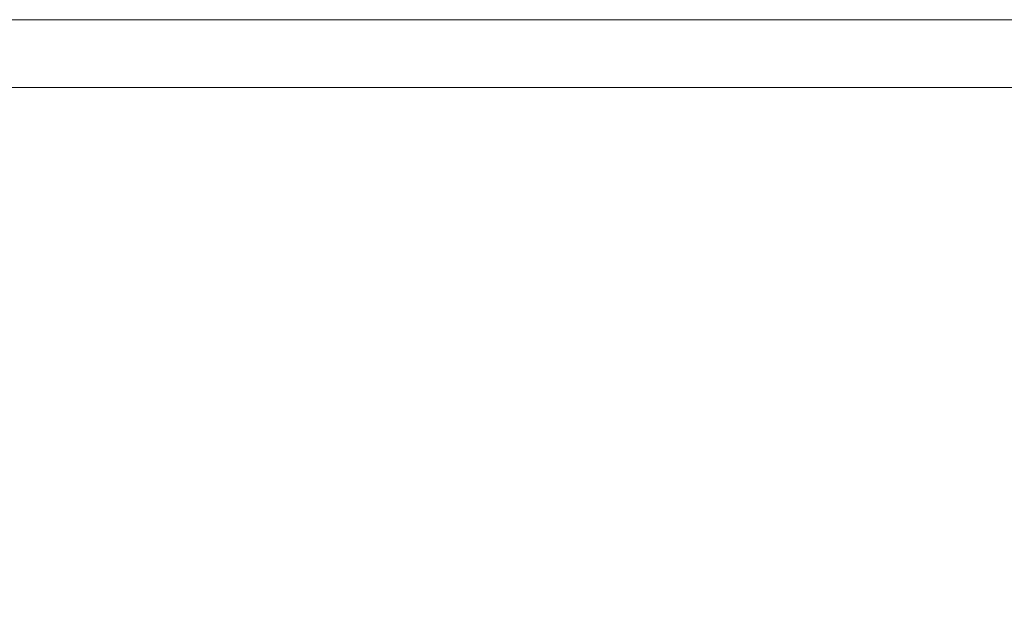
# Model space of a CAD drawing. Header units: millimetres. Extents: x 2215 to 12087, y 6991 to 11359.
# Tile 25 of 26: x 5610 to 6629, y 10586 to 11191. Entities that reach past the tile are written whole.
import ezdxf

# ---------------------------------------------------------------- set-up
doc = ezdxf.new("R2010")
doc.units = ezdxf.units.MM
doc.layers.add('A_opisy', color=81, linetype='Continuous', lineweight=13)
doc.layers.add('A_ściany istniejące hatch', color=82, linetype='Continuous', lineweight=9)

msp = doc.modelspace()

# ---------------------------------------------------------------- hatches: boundary and pattern name
at = {"layer": 'A_ściany istniejące hatch', "lineweight": 13, "true_color": 0x000000}
h = msp.add_hatch(dxfattribs=at)
h.set_pattern_fill('NET', color=18, scale=250, angle=45)
h.set_pattern_definition([(45, (37623.19275181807, 4864.106082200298), (-22.09708691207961, 22.09708691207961), []), (135, (37623.19275181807, 4864.106082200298), (-22.09708691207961, -22.09708691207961), [])])
h.paths.add_polyline_path([(5636.561703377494, 10020.42952679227), (5678.561703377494, 10020.42952397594), (5678.561703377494, 9758.429524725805), (5888.561703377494, 9758.429524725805), (5888.561703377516, 9716.429524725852), (5636.561703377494, 9716.429524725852)], flags=16)
h.paths.add_polyline_path([(6230.563354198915, 9744.429524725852), (6230.563354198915, 9684.429524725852), (6110.561703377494, 9684.429524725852), (6110.561703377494, 9524.429524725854), (6050.561703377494, 9524.429524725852), (6050.561703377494, 9716.429524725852), (6008.561703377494, 9716.429524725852), (6008.561703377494, 9758.429524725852), (6012.561703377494, 9758.429524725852), (6012.561703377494, 10417.42952472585), (5678.561703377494, 10417.42952472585), (5678.561703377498, 10371.42952472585), (5636.561703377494, 10371.42952472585), (5636.561703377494, 10461.42952472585), (6094.561703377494, 10461.42952472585), (6094.561700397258, 10417.42952472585), (6056.561703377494, 10417.42952472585), (6056.561703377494, 9744.429524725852)], flags=17)
h.paths.add_polyline_path([(6834.561703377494, 9744.429524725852), (6976.561703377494, 9744.429524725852), (6976.561703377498, 9806.429524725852), (7020.561703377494, 9806.429524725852), (7020.561703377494, 9521.429527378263), (6960.561703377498, 9521.429527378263), (6960.561703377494, 9684.429524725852), (6834.561703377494, 9684.429524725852)], flags=17)
h.paths.add_polyline_path([(6877.561703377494, 8864.429524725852), (6960.561703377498, 8864.429524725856), (6960.561703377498, 8979.429527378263), (7020.561703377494, 8979.429527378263), (7020.561703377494, 8806.429524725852), (6960.561703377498, 8806.429524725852), (6960.561703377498, 8839.429524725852), (6877.561703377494, 8839.429524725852)], flags=17)
h.paths.add_polyline_path([(6520.561703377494, 9434.429524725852), (6550.561703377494, 9434.429524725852), (6550.561703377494, 9404.429524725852), (6520.561703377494, 9404.429524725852)], flags=17)
h.paths.add_polyline_path([(6520.561703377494, 9140.429524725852), (6550.561703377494, 9140.429524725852), (6550.561703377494, 9170.429524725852), (6520.561703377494, 9170.429524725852)], flags=17)
h.paths.add_polyline_path([(6032.561703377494, 7594.429524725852), (6092.561703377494, 7594.429524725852), (6092.561703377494, 7434.429524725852), (6330.561703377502, 7434.429524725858), (6330.561703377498, 7614.429524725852), (6390.561703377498, 7614.429524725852), (6390.561703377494, 7434.429524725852), (6960.561703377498, 7434.429524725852), (6960.561703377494, 7584.429524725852), (7020.561703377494, 7584.429524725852), (7020.561703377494, 7374.429524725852), (6032.561703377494, 7374.429524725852)])
h.paths.add_polyline_path([(3550.561707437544, 10744.42952472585), (3763.561703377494, 10744.42952707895), (3763.56169834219, 10838.46374156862), (3788.561700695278, 10838.46373539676), (3788.561700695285, 10719.42952472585), (3550.561707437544, 10719.42952472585)], flags=17)
h.paths.add_polyline_path([(4183.561703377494, 10718.77503507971), (4218.561703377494, 10718.77503507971), (4218.561703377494, 10838.46373539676), (4183.561703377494, 10838.46373539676)], flags=17)
h.paths.add_polyline_path([(4473.561703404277, 8894.429524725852), (4543.561691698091, 8894.429524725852), (4543.561691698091, 8834.429524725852), (4473.561703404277, 8834.429524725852)], flags=17)
h.paths.add_polyline_path([(4883.56170340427, 8894.429524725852), (4953.56170340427, 8894.429524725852), (4953.56170340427, 8834.429524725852), (4883.56170340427, 8834.429524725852)], flags=17)
h.paths.add_polyline_path([(5324.561703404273, 8894.429524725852), (5392.561691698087, 8894.429524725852), (5392.561691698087, 8834.429524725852), (5324.561703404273, 8834.429524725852)], flags=17)
h.paths.add_polyline_path([(5527.56170340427, 8894.429524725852), (5608.561691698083, 8894.429524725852), (5608.561691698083, 8834.429524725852), (5527.56170340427, 8834.429524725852)], flags=17)
h.paths.add_polyline_path([(6110.561703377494, 9394.42952066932), (6050.561703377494, 9394.42952066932), (6050.561703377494, 9318.429524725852), (6110.561703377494, 9318.429524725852)], flags=17)
h.paths.add_polyline_path([(5678.561703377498, 10241.42952249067), (5636.561703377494, 10241.42952249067), (5636.561703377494, 10150.42952621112), (5678.561703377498, 10150.42952621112)], flags=16)
h.paths.add_polyline_path([(6224.561703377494, 10461.42952472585), (6358.561703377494, 10461.42952472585), (6358.561703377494, 10417.42952472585), (6224.561703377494, 10417.42952472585)], flags=17)
h.paths.add_polyline_path([(6976.561703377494, 10141.42952673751), (7020.561703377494, 10141.42952673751), (7020.561703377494, 10216.42952472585), (6976.561703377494, 10216.42952472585)], flags=17)
h.paths.add_polyline_path([(6976.561703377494, 9936.429524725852), (7020.561703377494, 9936.429524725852), (7020.561703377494, 10011.42952472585), (6976.561703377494, 10011.42952472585)], flags=17)
h.paths.add_polyline_path([(6960.561703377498, 9315.429529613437), (7020.561703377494, 9315.429529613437), (7020.561703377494, 9391.429527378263), (6960.561703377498, 9391.429527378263)], flags=17)
h.paths.add_polyline_path([(6960.561703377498, 9109.429529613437), (7020.561703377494, 9109.429529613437), (7020.561703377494, 9185.429527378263), (6960.561703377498, 9185.429527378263)], flags=17)
h.paths.add_polyline_path([(6960.561703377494, 8601.42952696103), (7020.561703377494, 8601.42952696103), (7020.561703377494, 8676.429524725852), (6960.561703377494, 8676.429524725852)], flags=17)
h.paths.add_polyline_path([(6960.561703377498, 8396.429526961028), (7020.561703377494, 8396.429526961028), (7020.561703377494, 8471.429524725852), (6960.561703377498, 8471.429524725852)], flags=17)
h.paths.add_polyline_path([(6960.561703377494, 7924.429526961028), (7020.561703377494, 7924.429526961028), (7020.561703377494, 7994.429524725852), (6960.561703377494, 7994.429524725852)], flags=17)
h.paths.add_polyline_path([(7020.561703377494, 7719.429524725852), (6960.561703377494, 7719.429524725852), (6960.561703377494, 7789.429524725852), (7020.561703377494, 7789.429524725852)], flags=17)
h.paths.add_polyline_path([(5735.561703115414, 7834.429524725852), (5805.561703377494, 7834.429524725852), (5805.561703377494, 7774.429524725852), (5735.561703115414, 7774.429524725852)], flags=17)
h.paths.add_polyline_path([(5530.561703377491, 7774.429524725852), (5600.561703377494, 7774.429524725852), (5600.561703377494, 7834.429524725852), (5530.561703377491, 7834.429524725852)], flags=17)
h.paths.add_polyline_path([(5325.561703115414, 7834.429524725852), (5395.561703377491, 7834.429524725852), (5395.561703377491, 7774.429524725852), (5325.561703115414, 7774.429524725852)], flags=17)
h.paths.add_polyline_path([(5068.561703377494, 7774.429524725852), (5190.561691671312, 7774.429524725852), (5190.561691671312, 7834.429524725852), (5068.561703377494, 7834.429524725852)], flags=17)
h.paths.add_polyline_path([(4863.561703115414, 7834.429524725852), (4933.561703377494, 7834.429524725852), (4933.561703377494, 7774.429524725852), (4863.561703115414, 7774.429524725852)], flags=17)
h.paths.add_polyline_path([(4658.561703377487, 7774.429524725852), (4728.561703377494, 7774.429524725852), (4728.561703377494, 7834.429524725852), (4658.561703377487, 7834.429524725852)], flags=17)
h.paths.add_polyline_path([(4453.561703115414, 7834.429524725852), (4523.561703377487, 7834.429524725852), (4523.561703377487, 7774.429524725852), (4453.561703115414, 7774.429524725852)], flags=17)
h.paths.add_polyline_path([(6342.561703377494, 7834.429524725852), (6256.061703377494, 7834.429524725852), (6256.077114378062, 7774.429524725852), (6330.561703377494, 7774.429524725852), (6330.561703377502, 7724.429524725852), (6390.561703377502, 7724.429524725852), (6390.561703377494, 7967.929524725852), (6342.561703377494, 7967.929524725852)], flags=17)
h.paths.add_polyline_path([(6146.061703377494, 7834.429524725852), (6146.077114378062, 7774.429524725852), (6092.561703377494, 7774.429524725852), (6092.561703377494, 7734.429524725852), (6032.561703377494, 7734.429524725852), (6032.561703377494, 7774.429524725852), (5940.561703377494, 7774.429524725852), (5940.561703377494, 7834.429524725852)], flags=17)
h.paths.add_polyline_path([(4158.561703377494, 7728.429524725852), (4218.561703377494, 7728.429524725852), (4218.561703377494, 7774.429524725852), (4318.561703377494, 7774.429524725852), (4318.561691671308, 7834.429524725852), (4158.561703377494, 7834.429524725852)], flags=17)
h.paths.add_polyline_path([(5948.56170340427, 8894.429524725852), (6050.561703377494, 8894.429524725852), (6050.561703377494, 9188.429524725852), (6110.561703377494, 9188.429520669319), (6110.561703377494, 8864.429524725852), (6127.561703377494, 8864.429524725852), (6127.561703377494, 8839.429524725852), (6110.561703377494, 8839.429524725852), (6110.561703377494, 8484.429524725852), (6137.561703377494, 8484.429524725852), (6137.561703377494, 8404.429524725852), (6110.561703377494, 8404.429524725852), (6110.561703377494, 8184.429524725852), (5935.061703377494, 8184.429524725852), (5935.061703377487, 8232.429524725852), (6070.561703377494, 8232.429524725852), (6070.561703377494, 8834.429524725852), (5948.56170314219, 8834.429524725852)], flags=17)
h.paths.add_polyline_path([(5743.56170340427, 8894.429524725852), (5813.56170340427, 8894.429524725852), (5813.56170340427, 8834.429524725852), (5780.561703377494, 8834.429524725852), (5780.561703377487, 8668.429524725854), (5748.561703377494, 8668.429528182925), (5748.561703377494, 8834.429524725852), (5743.561703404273, 8834.429524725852)], flags=17)
h.paths.add_polyline_path([(5501.561703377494, 8232.429524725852), (5748.561703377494, 8232.429524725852), (5748.561703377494, 8382.429530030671), (5780.561703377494, 8382.429526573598), (5780.56170337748, 8232.429524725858), (5825.061703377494, 8232.429524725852), (5825.061703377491, 8184.429524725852), (5501.561703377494, 8184.429524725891)], flags=17)
h.paths.add_polyline_path([(4512.561703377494, 8232.429524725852), (4512.561703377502, 8184.429524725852), (4752.561703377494, 8184.429524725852), (4752.561703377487, 8232.429524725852), (4748.56170340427, 8232.429524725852), (4748.56170340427, 8324.429524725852), (4720.56170340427, 8324.429524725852), (4720.561703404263, 8232.429524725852)], flags=17)
h.paths.add_polyline_path([(4158.561703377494, 8925.429524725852), (4218.561703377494, 8925.429524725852), (4218.561703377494, 8894.429524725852), (4338.561703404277, 8894.429524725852), (4338.561691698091, 8834.429524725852), (4198.561703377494, 8834.429524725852), (4198.561703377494, 8232.429524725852), (4402.561703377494, 8232.429524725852), (4402.561703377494, 8184.429524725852), (4158.561703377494, 8184.429524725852)], flags=17)
h.paths.add_polyline_path([(4218.561703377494, 9221.844599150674), (4158.561703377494, 9221.844599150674), (4158.561703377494, 9065.429535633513), (4218.561703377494, 9065.429535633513)], flags=17)
h.paths.add_polyline_path([(4218.561703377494, 9436.403087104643), (4158.561703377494, 9436.403087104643), (4158.561703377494, 9356.844601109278), (4218.561703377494, 9356.844601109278)], flags=17)
h.paths.add_polyline_path([(4218.561703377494, 9651.429524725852), (4158.561703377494, 9651.429524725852), (4158.561703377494, 9571.403096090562), (4218.561703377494, 9571.403096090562)], flags=17)
h.paths.add_polyline_path([(4218.561703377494, 9971.429524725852), (4158.561703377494, 9971.429524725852), (4158.561703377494, 9786.429524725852), (4218.561703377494, 9786.429524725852)], flags=17)
h.paths.add_polyline_path([(4218.561703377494, 10176.42952472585), (4158.561703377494, 10176.42952472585), (4158.561703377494, 10106.42953754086), (4218.561703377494, 10106.42953754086)], flags=17)
h.paths.add_polyline_path([(4218.561703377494, 10391.42952472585), (4158.561703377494, 10391.42952472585), (4158.561703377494, 10311.42952472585), (4218.561703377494, 10311.42952472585)], flags=17)
h.paths.add_polyline_path([(3168.561703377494, 10116.54587023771), (3108.561703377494, 10116.54587023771), (3108.561703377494, 10186.52585426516), (3168.561703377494, 10186.52585426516), (3168.561703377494, 10188.42952472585), (3628.561703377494, 10188.42952472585), (3628.561703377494, 10178.42952472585), (3597.461703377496, 10178.42952472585), (3597.461703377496, 10102.42952472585), (3582.461703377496, 10102.42952472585), (3582.461703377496, 10178.42952472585), (3326.561703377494, 10178.42952472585), (3326.561703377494, 10163.42636947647), (3319.561703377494, 10163.42636947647), (3319.561703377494, 10178.42952472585), (3168.561703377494, 10178.42952472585)])
h.paths.add_polyline_path([(3168.561703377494, 10061.42952472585), (3168.561703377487, 10068.42952472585), (3319.561703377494, 10068.42952472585), (3319.561703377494, 10073.42637020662), (3326.561703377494, 10073.42637020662), (3326.561703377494, 10050.94845653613), (3319.561703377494, 10050.94845601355), (3319.561703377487, 10061.42952472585)], flags=17)
h.paths.add_polyline_path([(3108.561703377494, 9981.545870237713), (3168.561703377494, 9981.545870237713), (3168.561703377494, 9951.429524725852), (3319.561703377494, 9951.429524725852), (3319.561703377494, 9960.94845674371), (3326.561703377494, 9960.94845674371), (3326.561703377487, 9951.429524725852), (3582.461703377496, 9951.429524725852), (3582.461703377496, 10007.42952472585), (3597.461703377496, 10007.42952472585), (3597.461703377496, 9951.429524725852), (3625.561703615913, 9951.429524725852), (3625.561703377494, 9936.429524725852), (3168.561703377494, 9936.429524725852), (3168.561703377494, 9911.065886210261), (3108.561703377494, 9911.065886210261)])
h.paths.add_polyline_path([(3108.561703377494, 9781.065886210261), (3168.561703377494, 9781.065886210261), (3168.561703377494, 9736.429524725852), (3760.561703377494, 9736.429524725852), (3760.561703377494, 9753.694879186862), (3808.561703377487, 9753.694879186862), (3808.561703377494, 9424.428694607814), (3760.561703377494, 9424.428694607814), (3760.561703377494, 9696.429524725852), (3168.561703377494, 9696.429524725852), (3168.561703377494, 9618.558378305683), (3108.561703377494, 9618.558378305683)])
h.paths.add_polyline_path([(3108.561703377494, 9278.57839427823), (3168.561703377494, 9278.57839427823), (3168.561703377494, 9256.429524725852), (3760.561703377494, 9256.429524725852), (3760.561703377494, 9314.428694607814), (3808.561703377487, 9314.428694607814), (3808.561703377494, 8917.428694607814), (3760.561703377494, 8917.428694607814), (3760.561703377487, 9231.429524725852), (3168.561703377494, 9231.429524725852), (3168.561703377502, 9208.362109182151), (3108.561703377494, 9208.362109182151)])
h.paths.add_polyline_path([(3108.561703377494, 8864.231440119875), (3168.561703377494, 8864.231440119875), (3168.561703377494, 8794.429524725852), (3760.561703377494, 8794.429524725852), (3760.561703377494, 8807.428694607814), (3808.561703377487, 8807.428694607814), (3808.561703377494, 8748.790455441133), (3760.561703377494, 8748.790455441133), (3760.561703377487, 8751.429524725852), (3168.561703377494, 8751.429524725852), (3168.561703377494, 8699.231440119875), (3108.561703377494, 8699.231440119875)])
h.paths.add_polyline_path([(3108.561703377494, 8564.231440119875), (3168.561703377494, 8564.231440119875), (3168.561703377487, 8509.649263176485), (3227.561703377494, 8509.649263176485), (3227.561703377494, 8651.346943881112), (3236.925484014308, 8651.346943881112), (3236.925482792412, 8645.346943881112), (3233.561703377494, 8645.346943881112), (3233.561703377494, 8509.649263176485), (3330.561703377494, 8509.649263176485), (3330.561703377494, 8645.346943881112), (3325.925482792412, 8645.346943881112), (3325.925482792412, 8651.346943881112), (3341.106911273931, 8651.346943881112), (3341.106911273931, 8645.346943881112), (3336.561703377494, 8645.346943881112), (3336.561703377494, 8509.649263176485), (3433.561703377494, 8509.649263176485), (3433.561703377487, 8645.346943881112), (3430.106911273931, 8645.346943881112), (3430.106910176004, 8651.346943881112), (3439.561703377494, 8651.346943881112), (3439.561703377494, 8616.346943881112), (3443.733391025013, 8616.346943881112), (3443.733391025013, 8610.346943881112), (3439.561703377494, 8610.346943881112), (3439.561703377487, 8509.649263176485), (3607.561703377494, 8509.649263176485), (3607.561703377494, 8610.346943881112), (3532.73339317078, 8610.346943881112), (3532.73339217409, 8616.346943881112), (3613.561703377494, 8616.346943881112), (3613.561703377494, 8509.649263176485), (3760.561703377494, 8509.649263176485), (3760.561703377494, 8638.790455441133), (3808.561703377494, 8638.790455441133), (3808.561703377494, 8491.935586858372), (3760.561703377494, 8491.935586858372), (3760.561703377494, 8494.649263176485), (3613.561703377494, 8494.649263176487), (3613.561703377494, 8452.349261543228), (3607.561703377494, 8452.349263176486), (3607.561703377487, 8494.649263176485), (3168.561703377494, 8494.649263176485), (3108.561703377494, 8494.649263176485)])
h.paths.add_polyline_path([(3108.561703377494, 9413.57839427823), (3168.561703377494, 9413.57839427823), (3168.561703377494, 9483.558378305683), (3108.561703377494, 9483.558378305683)])
h.paths.add_polyline_path([(3108.561703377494, 8999.231440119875), (3168.561703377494, 8999.231440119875), (3168.561703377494, 9073.362109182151), (3108.561703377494, 9073.362109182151)], flags=17)
h.paths.add_polyline_path([(3108.561703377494, 8289.669279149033), (3168.561703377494, 8289.669279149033), (3168.561703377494, 8359.649263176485), (3108.561703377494, 8359.649263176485)], flags=17)
h.paths.add_polyline_path([(3108.561703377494, 8084.689295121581), (3108.561703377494, 8154.669279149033), (3168.561703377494, 8154.669279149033), (3168.561703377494, 8144.669279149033), (3215.561703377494, 8144.669279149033), (3215.561703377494, 8315.649279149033), (3226.772422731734, 8315.649279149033), (3226.772422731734, 8309.649279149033), (3221.561703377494, 8309.649279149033), (3221.561703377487, 8144.669279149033), (3320.561703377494, 8144.669279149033), (3320.561703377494, 8309.649279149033), (3315.772425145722, 8309.649279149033), (3315.772425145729, 8315.649279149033), (3331.073562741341, 8315.649279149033), (3331.073562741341, 8309.649279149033), (3326.561703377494, 8309.649279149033), (3326.561703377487, 8144.669279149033), (3423.561703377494, 8144.669279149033), (3423.561703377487, 8309.649279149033), (3420.073564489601, 8309.649279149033), (3420.073561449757, 8315.649279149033), (3434.10690999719, 8315.649279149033), (3434.106911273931, 8309.649279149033), (3429.561703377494, 8309.649279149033), (3429.561703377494, 8144.669279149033), (3526.561703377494, 8144.669279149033), (3526.561703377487, 8309.649279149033), (3523.106911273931, 8309.649279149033), (3523.106911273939, 8315.649279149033), (3526.561703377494, 8315.649279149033), (3526.561703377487, 8359.649263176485), (3607.561703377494, 8359.649263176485), (3607.561703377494, 8363.349262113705), (3613.561703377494, 8363.349262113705), (3613.561703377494, 8349.321729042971), (3607.561703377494, 8349.321729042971), (3607.561703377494, 8353.649263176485), (3532.561703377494, 8353.649263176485), (3532.561703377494, 8144.669279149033), (3607.561703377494, 8144.669279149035), (3607.561703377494, 8260.321724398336), (3613.561703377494, 8260.321726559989), (3613.561703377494, 8144.669279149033), (3760.561703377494, 8144.669279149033), (3760.561703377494, 8381.935586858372), (3808.561703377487, 8381.93558685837), (3808.561703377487, 7948.129524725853), (3760.561703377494, 7948.129524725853), (3760.561703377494, 8129.669279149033), (3613.561703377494, 8129.669279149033), (3613.561703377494, 8032.159770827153), (3607.561703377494, 8032.159770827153), (3607.561703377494, 8129.669279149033), (3532.561703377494, 8129.669279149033), (3532.561703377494, 7936.829524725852), (3607.561703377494, 7936.829524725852), (3607.561703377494, 7943.159770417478), (3613.561703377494, 7943.159770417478), (3613.561703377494, 7927.129525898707), (3607.561703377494, 7927.129524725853), (3607.561703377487, 7930.829524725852), (3526.561703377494, 7930.829524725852), (3526.561703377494, 8004.429524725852), (3523.106911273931, 8004.429524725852), (3523.106911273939, 8010.429524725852), (3526.561703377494, 8010.429524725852), (3526.561703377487, 8129.669279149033), (3429.561703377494, 8129.669279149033), (3429.561703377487, 8010.429524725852), (3434.106910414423, 8010.429524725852), (3434.106911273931, 8004.429524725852), (3420.073562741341, 8004.429524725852), (3420.073564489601, 8010.429524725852), (3423.561703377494, 8010.429524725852), (3423.561703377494, 8129.669279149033), (3326.561703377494, 8129.669279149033), (3326.561703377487, 8010.429524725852), (3331.073562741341, 8010.429524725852), (3331.073562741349, 8004.429524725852), (3315.772424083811, 8004.429524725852), (3315.772425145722, 8010.429524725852), (3320.561703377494, 8010.429524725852), (3320.561703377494, 8129.669279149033), (3221.561703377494, 8129.669279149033), (3221.561703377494, 8010.429524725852), (3226.772424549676, 8010.429524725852), (3226.772422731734, 8004.429524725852), (3215.561703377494, 8004.429524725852), (3215.561703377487, 8129.669279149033), (3168.561703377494, 8129.669279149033), (3168.561703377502, 8084.689295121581)])
h.paths.add_polyline_path([(3228.561703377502, 7693.429524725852), (3168.561703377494, 7693.429524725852), (3168.561703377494, 7774.429524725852), (3108.561703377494, 7774.429524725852), (3108.561703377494, 7949.689295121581), (3168.561703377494, 7949.689295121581), (3168.561703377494, 7834.429524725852), (3607.561703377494, 7834.429524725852), (3607.561703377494, 7838.129524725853), (3613.561703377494, 7838.12952596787), (3613.561703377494, 7834.429524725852), (3760.561703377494, 7834.429524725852), (3760.561703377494, 7838.129524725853), (3808.561703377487, 7838.129524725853), (3808.561703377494, 7783.429525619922), (3783.561703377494, 7783.429524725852), (3783.561703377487, 7794.429524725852), (3613.561703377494, 7794.429524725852), (3613.561703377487, 7789.689295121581), (3607.561703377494, 7789.689295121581), (3607.561703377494, 7794.429524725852), (3423.561703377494, 7794.429524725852), (3423.561703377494, 7754.176359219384), (3398.561703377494, 7754.176359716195), (3398.561703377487, 7794.429524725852), (3228.561703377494, 7794.429524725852)])
h.paths.add_polyline_path([(3228.561703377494, 7444.429524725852), (3228.561703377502, 7483.429524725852), (3168.561703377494, 7483.429524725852), (3168.561703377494, 7384.429524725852), (4218.561703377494, 7384.429524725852), (4218.561703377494, 7588.429524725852), (4158.561703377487, 7588.429524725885), (4158.561703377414, 7444.429524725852)])
edge = h.paths.add_edge_path()
edge.add_line((6488.561703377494, 10461.42952472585), (6488.561699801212, 10417.42952472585))
edge.add_line((6488.561699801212, 10417.42952472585), (6526.561703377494, 10417.42952472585))
edge.add_line((6526.561703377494, 10417.42952472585), (6526.561703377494, 10267.42952472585))
edge.add_line((6526.561703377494, 10267.42952472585), (6553.561703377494, 10267.42952472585))
edge.add_line((6553.561703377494, 10267.42952472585), (6553.561703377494, 10417.42952472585))
edge.add_line((6553.561703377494, 10417.42952472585), (6976.561703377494, 10417.42952472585))
edge.add_line((6976.561703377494, 10417.42952472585), (6976.561703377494, 10346.42952298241))
edge.add_line((6976.561703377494, 10346.42952298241), (7020.561703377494, 10346.42952472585))
edge.add_line((7020.561703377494, 10346.42952472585), (7020.561703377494, 10461.42952472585))
edge.add_line((7020.561703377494, 10461.42952472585), (6488.561703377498, 10461.42956796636))
edge.add_line((3153.561703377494, 10838.46374156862), (3188.561703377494, 10838.46374156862))
edge.add_line((3188.561703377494, 10838.46374156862), (3188.561710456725, 10744.42952707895))
edge.add_line((3188.561710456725, 10744.42952707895), (3370.561703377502, 10744.42952707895))
edge.add_line((3370.561703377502, 10744.42952707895), (3370.5617075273, 10719.42952472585))
edge.add_line((3370.5617075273, 10719.42952472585), (3153.561703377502, 10719.42952472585))
edge.add_line((3153.561703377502, 10719.42952472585), (3153.561703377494, 10838.46373539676))
edge.add_line((4748.56170340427, 8434.429524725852), (4720.56170340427, 8434.429524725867))
edge.add_line((4720.56170340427, 8434.429524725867), (4720.561703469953, 8719.429524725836))
edge.add_line((4720.561703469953, 8719.429524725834), (4748.561703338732, 8719.429524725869))
edge.add_line((4748.561703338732, 8719.42952472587), (4748.561703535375, 8639.448574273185))
edge.add_line((4748.561703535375, 8639.448574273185), (4748.561703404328, 8547.820967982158))
edge.add_line((4748.561703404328, 8547.820967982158), (4748.561703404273, 8444.429524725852))
edge.add_line((4748.561703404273, 8444.429524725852), (4748.561691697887, 8434.429524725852))
edge.add_line((4058.561703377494, 10716.42952472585), (4218.561703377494, 10716.42952472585))
edge.add_line((4218.561703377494, 10716.42952472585), (4218.561703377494, 10526.42952472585))
edge.add_line((4218.561703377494, 10526.42952472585), (4158.561703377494, 10526.42952472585))
edge.add_line((4158.561703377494, 10526.42952472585), (4158.561703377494, 10656.42952472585))
edge.add_line((4158.561703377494, 10656.42952472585), (4058.561703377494, 10656.42952472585))
edge.add_line((4058.561703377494, 10656.42952472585), (4058.561701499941, 10716.42952472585))
edge.add_line((3550.561709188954, 10716.42952472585), (3908.561703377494, 10716.42952472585))
edge.add_line((3908.561703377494, 10716.42952472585), (3908.561703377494, 10656.42952472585))
edge.add_line((3908.561703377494, 10656.42952472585), (3808.561703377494, 10656.42952472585))
edge.add_line((3808.561703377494, 10656.42952472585), (3808.561703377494, 9863.694879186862))
edge.add_line((3808.561703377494, 9863.694879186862), (3760.561703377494, 9863.694879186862))
edge.add_line((3760.561703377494, 9863.694879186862), (3760.561703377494, 9936.429524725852))
edge.add_line((3760.561703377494, 9936.429524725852), (3720.561706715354, 9936.429524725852))
edge.add_line((3720.561706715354, 9936.429524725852), (3720.561703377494, 9951.429524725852))
edge.add_line((3720.561703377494, 9951.429524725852), (3760.561703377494, 9951.429524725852))
edge.add_line((3760.561703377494, 9951.429524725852), (3760.561703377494, 10656.42952472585))
edge.add_line((3760.561703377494, 10656.42952472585), (3550.561708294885, 10656.42952472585))
edge.add_line((3550.561708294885, 10656.42952472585), (3550.561703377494, 10716.42952472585))
edge.add_line((3398.561703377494, 7654.176359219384), (3423.561703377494, 7654.176358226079))
edge.add_line((3423.561703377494, 7654.176358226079), (3423.561703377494, 7619.429524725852))
edge.add_line((3423.561703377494, 7619.429524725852), (3783.561703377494, 7619.429524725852))
edge.add_line((3783.561703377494, 7619.429524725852), (3783.561703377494, 7685.461691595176))
edge.add_line((3783.561703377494, 7685.461691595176), (3808.561703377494, 7685.461691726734))
edge.add_line((3808.561703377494, 7685.461691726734), (3808.561703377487, 7614.429524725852))
edge.add_line((3808.561703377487, 7614.429524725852), (3478.561703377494, 7614.429524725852))
edge.add_line((3478.561703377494, 7614.429524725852), (3478.561703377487, 7594.429524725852))
edge.add_line((3478.561703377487, 7594.429524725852), (3398.561703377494, 7594.429524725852))
edge.add_line((3398.561703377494, 7594.429524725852), (3398.56170575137, 7654.176359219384))
h.paths.add_polyline_path([(5178.561703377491, 8719.429524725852), (5138.561703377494, 8719.429524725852), (5138.561703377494, 8232.429524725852), (4862.561703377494, 8232.429524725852), (4862.561703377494, 8184.429524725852), (5391.561703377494, 8184.429524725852), (5391.561703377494, 8232.429524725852), (5178.561703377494, 8232.429524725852)], flags=17)
h.paths.add_polyline_path([(5138.561703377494, 8819.429524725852), (5178.561703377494, 8819.429524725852), (5178.561703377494, 8834.429524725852), (5189.561703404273, 8834.429524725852), (5189.561703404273, 8894.429524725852), (5088.56170340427, 8894.429524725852), (5088.561703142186, 8834.429524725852), (5138.561703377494, 8834.429524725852)], flags=17)
h.paths.add_polyline_path([(6659.561702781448, 9684.429524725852), (6405.563354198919, 9684.429524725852), (6405.563357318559, 9744.429524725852), (6526.561703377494, 9744.429524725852), (6526.561703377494, 9817.42952849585), (6553.561703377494, 9817.42952849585), (6553.561703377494, 9744.429524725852), (6659.561702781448, 9744.429524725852)], flags=17)
h.paths.add_polyline_path([(6448.05788607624, 8441.429524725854), (6458.057886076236, 8441.429524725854), (6458.057886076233, 8456.429524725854), (6448.057886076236, 8456.429524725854)], flags=17)
h.paths.add_polyline_path([(6538.057886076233, 8613.429524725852), (6553.057886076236, 8613.429524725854), (6553.057886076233, 8839.429524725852), (6593.561703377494, 8839.429524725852), (6593.561707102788, 8864.429524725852), (6237.561703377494, 8864.429524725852), (6237.561703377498, 8839.429524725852), (6298.561703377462, 8839.42952472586), (6298.561703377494, 8613.429524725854), (6316.561703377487, 8613.429524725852), (6316.561703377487, 8623.429524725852), (6308.561703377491, 8623.429524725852), (6308.561703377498, 8839.429524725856), (6448.057886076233, 8839.429524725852), (6448.057886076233, 8623.429524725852), (6401.561702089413, 8623.429524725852), (6401.561702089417, 8613.429524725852), (6463.057887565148, 8613.429524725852), (6463.057887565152, 8623.429524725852), (6458.057886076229, 8623.429524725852), (6458.057886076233, 8839.429524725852), (6543.057886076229, 8839.429524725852), (6543.057886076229, 8623.429524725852), (6538.057886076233, 8623.429524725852)], flags=17)
h.paths.add_polyline_path([(6308.561703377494, 8456.429524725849), (6298.561703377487, 8456.429524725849), (6298.561703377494, 8232.429524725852), (6240.561703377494, 8232.429524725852), (6240.561703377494, 8184.429524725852), (6342.561703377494, 8184.429524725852), (6342.561703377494, 8077.929524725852), (6390.561703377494, 8077.929524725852), (6390.561703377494, 8184.429524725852), (6960.561703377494, 8184.429524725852), (6960.561703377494, 8129.429526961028), (7020.561703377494, 8129.429524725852), (7020.561703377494, 8266.429524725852), (6960.561703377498, 8266.429524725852), (6960.561703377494, 8232.429524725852), (6458.057886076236, 8232.429524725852), (6458.057886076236, 8341.429524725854), (6448.057886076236, 8341.429524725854), (6448.057886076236, 8232.429524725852), (6308.561703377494, 8232.429524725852)], flags=17)
h.paths.add_polyline_path([(3108.561703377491, 10526.50583829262), (3168.561703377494, 10526.50583829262), (3168.561703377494, 10656.42952472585), (3370.561695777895, 10656.42952472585), (3370.561695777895, 10716.42952472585), (3108.561703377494, 10716.42952472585)])
h.paths.add_polyline_path([(3168.561703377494, 10391.50583829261), (3108.561703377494, 10391.50583829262), (3108.561703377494, 10321.52585426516), (3168.561703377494, 10321.52585426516)])

# ---------------------------------------------------------------- linework, layer by layer
at = {"layer": 'A_opisy', "color": 18, "lineweight": 13, "true_color": 0x000000}
for points in [[(2348.886858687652, 11190.8991584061), (8548.886858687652, 11190.8991584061), (8548.886858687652, 6990.899158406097), (2348.886858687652, 6990.899158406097)], [(2548.886858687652, 11120.8991584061), (8478.886858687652, 11120.8991584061), (8478.886858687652, 7060.899158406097), (2548.886858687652, 7060.899158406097)]]:
    msp.add_lwpolyline(points, close=True, dxfattribs=at)

doc.saveas('drawing.dxf')
